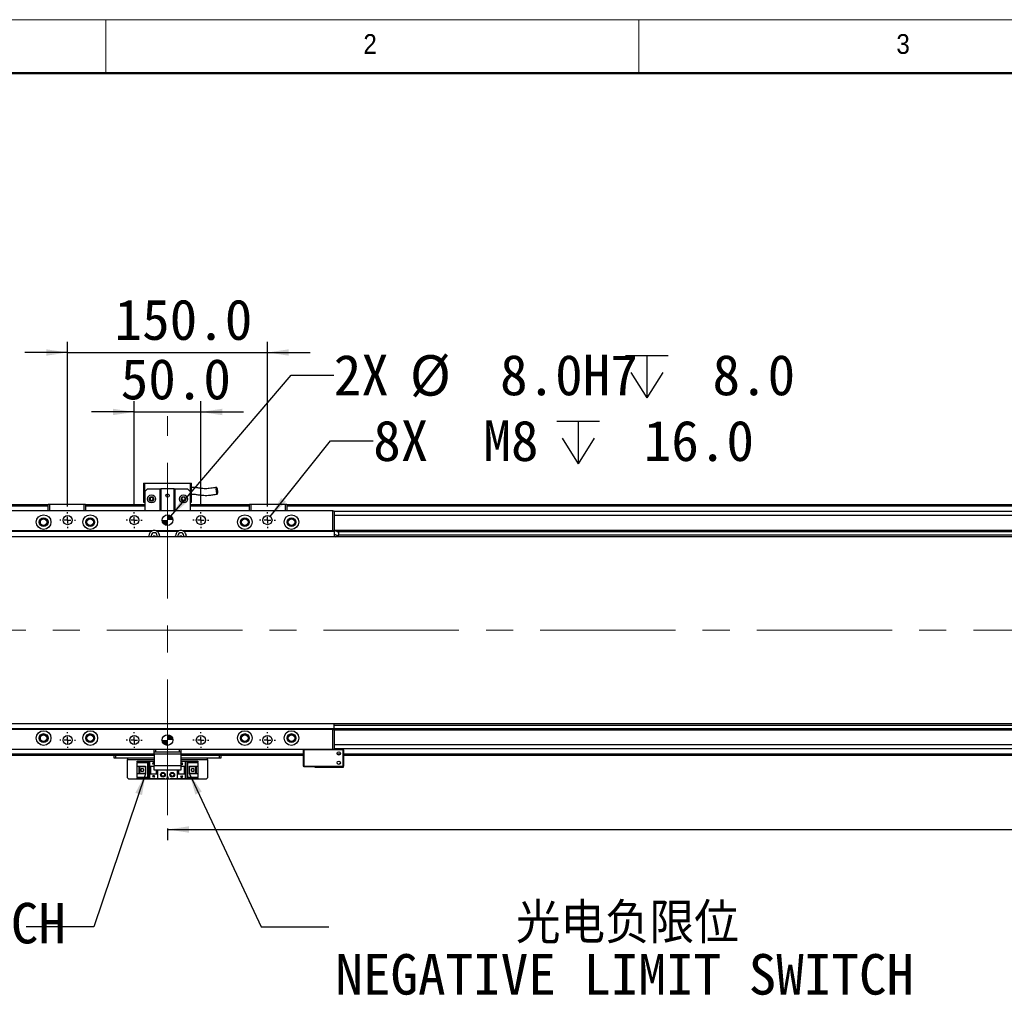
# Model space of a CAD drawing. Header units: millimetres. Extents: x 40 to 3331, y 40 to 2336.
# Tile 4 of 12: x 415 to 1154, y 1604 to 2336. Entities that reach past the tile are written whole.
import ezdxf

# ---------------------------------------------------------------- set-up
doc = ezdxf.new("R2010")
doc.units = ezdxf.units.MM
doc.header["$LTSCALE"] = 8
doc.linetypes.add('CENTERX2', pattern=[20.32, 12.7, -2.54, 2.54, -2.54])
doc.layers.add('DIMNS', color=7, linetype='Continuous')
doc.styles.add('SLDTEXTSTYLE0', font='Gothic.ttf', dxfattribs={"width": 0.913})
doc.styles.add('SLDTEXTSTYLE10', font='txt')
doc.styles.add('SLDTEXTSTYLE7', font='txt')
doc.styles.add('SLDTEXTSTYLE9', font='txt', dxfattribs={"bigfont": 'bigfont'})
doc.dimstyles.new('SLDDIMSTYLE0', dxfattribs={"dimtxt": 30.4, "dimasz": 16, "dimexe": 0, "dimexo": 0.0625, "dimgap": 7.6, "dimtad": 2, "dimdec": 1, "dimrnd": 1e-09, "dimzin": 4, "dimdsep": 46, "dimtxsty": 'SLDTEXTSTYLE7', "dimsah": 1, "dimcen": 0.09, "dimadec": 0, "dimazin": 1, "dimtfac": 1, "dimtdec": 1, "dimtmove": 0, "dimatfit": 0, "dimfxl": 0, "dimfrac": 2, "dimtolj": 1, "dimtzin": 12, "dimarcsym": 0})
doc.dimstyles.new('SLDDIMSTYLE1', dxfattribs={"dimtxt": 30.4, "dimasz": 16, "dimexe": 0, "dimexo": 0.0625, "dimgap": 7.6, "dimtad": 2, "dimdec": 1, "dimrnd": 1e-09, "dimzin": 4, "dimdsep": 46, "dimtxsty": 'SLDTEXTSTYLE7', "dimsah": 1, "dimcen": 0.09, "dimadec": 0, "dimazin": 1, "dimtfac": 1, "dimtdec": 1, "dimtofl": 0, "dimtmove": 0, "dimatfit": 3, "dimfxl": 0, "dimfrac": 2, "dimtolj": 1, "dimtzin": 12, "dimarcsym": 0})
doc.dimstyles.new('SLDDIMSTYLE3', dxfattribs={"dimtxt": 0.18, "dimasz": 16, "dimexe": 0, "dimexo": 0.0625, "dimgap": 0, "dimtad": 0, "dimtih": 1, "dimtoh": 1, "dimdec": 0, "dimrnd": 1e-09, "dimzin": 0, "dimdsep": 46, "dimtxsty": 'Standard', "dimsah": 1, "dimcen": 0.09, "dimadec": 0, "dimazin": 0, "dimtfac": 16, "dimtdec": 0, "dimtofl": 0, "dimtmove": 0, "dimatfit": 3, "dimfxl": 0, "dimfrac": 2, "dimtolj": 1, "dimtzin": 0, "dimarcsym": 0})
doc.dimstyles.new('SLDDIMSTYLE5', dxfattribs={"dimtxt": 30.4, "dimasz": 16, "dimexe": 0, "dimexo": 0.0625, "dimgap": 7.6, "dimtad": 0, "dimtih": 1, "dimtoh": 1, "dimdec": 1, "dimrnd": 1e-09, "dimzin": 4, "dimdsep": 46, "dimtxsty": 'SLDTEXTSTYLE7', "dimsah": 1, "dimcen": 0, "dimadec": 0, "dimazin": 1, "dimtfac": 1, "dimtdec": 1, "dimtofl": 0, "dimtmove": 0, "dimatfit": 3, "dimfxl": 0, "dimfrac": 2, "dimtolj": 1, "dimtzin": 12, "dimarcsym": 0})
doc.dimstyles.new('SLDDIMSTYLE6', dxfattribs={"dimtxt": 30.4, "dimasz": 16, "dimexe": 0, "dimexo": 0.0625, "dimgap": 7.6, "dimtad": 0, "dimtih": 1, "dimtoh": 1, "dimdec": 6, "dimrnd": 1e-09, "dimzin": 12, "dimdsep": 46, "dimtxsty": 'SLDTEXTSTYLE7', "dimsah": 1, "dimcen": 0, "dimadec": 0, "dimazin": 3, "dimtfac": 1, "dimtdec": 1, "dimtofl": 0, "dimtmove": 0, "dimatfit": 3, "dimfxl": 0, "dimfrac": 2, "dimtolj": 1, "dimtzin": 12, "dimarcsym": 0})

# ---------------------------------------------------------------- blocks, each defined once
blk = doc.blocks.new('_D_17')
at = {"layer": 'DIMNS'}
for p, q in [((501.35, 1970.69), (501.35, 2049.68)), ((551.35, 1970.69), (551.35, 2049.68)), ((501.35, 2041.68), (469.35, 2041.68)), ((501.35, 2041.68), (551.35, 2041.68)), ((551.35, 2041.68), (583.35, 2041.68))]:
    blk.add_line(p, q, dxfattribs=at)
for points in [[(501.35, 2041.68), (485.35, 2044.08), (485.35, 2039.28)], [(551.35, 2041.68), (567.35, 2039.28), (567.35, 2044.08)]]:
    blk.add_solid(points, dxfattribs=at)
at = {"layer": 'DIMNS', "insert": (491.2, 2081.57), "char_height": 30.4, "attachment_point": 1, "style": 'SLDTEXTSTYLE7'}
blk.add_mtext('50.0', dxfattribs=at)
blk = doc.blocks.new('_D_18')
at = {"layer": 'DIMNS'}
for p, q in [((451.35, 1970.69), (451.35, 2094.31)), ((601.35, 1970.69), (601.35, 2094.31)), ((451.35, 2086.31), (419.35, 2086.31)), ((451.35, 2086.31), (601.35, 2086.31)), ((601.35, 2086.31), (633.35, 2086.31))]:
    blk.add_line(p, q, dxfattribs=at)
for points in [[(451.35, 2086.31), (435.35, 2088.71), (435.35, 2083.91)], [(601.35, 2086.31), (617.35, 2083.91), (617.35, 2088.71)]]:
    blk.add_solid(points, dxfattribs=at)
at = {"layer": 'DIMNS', "insert": (486.6, 2126.19), "char_height": 30.4, "attachment_point": 1, "style": 'SLDTEXTSTYLE7'}
blk.add_mtext('150.0', dxfattribs=at)
blk = doc.blocks.new('SW_SYMBOL_HOLE_DEPTH')
at = {"layer": 'DIMNS', "color": 0}
for p, q in [((0, 7000), (6400, 7000)), ((3200, 7000), (3200, 600)), ((800, 4440), (3200, 600)), ((5600, 4440), (3200, 600))]:
    blk.add_line(p, q, dxfattribs=at)
blk = doc.blocks.new('_D_19')
at = {"layer": 'DIMNS'}
for p, q in [((528.94, 1963.57), (619.07, 2069.32)), ((619.07, 2069.32), (651.07, 2069.32))]:
    blk.add_line(p, q, dxfattribs=at)
blk.add_solid([(528.94, 1963.57), (541.15, 1974.19), (537.5, 1977.3)], dxfattribs=at)
at = {"layer": 'DIMNS', "xscale": 0.004985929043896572, "yscale": 0.004985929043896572, "zscale": 0.004985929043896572}
blk.add_blockref('SW_SYMBOL_HOLE_DEPTH', (870.14, 2049.19), dxfattribs=at)
at = {"layer": 'DIMNS', "char_height": 30.4, "attachment_point": 1, "style": 'SLDTEXTSTYLE7'}
for s, insert in [('2X ', (651.07, 2084.63)), ('%%c', (708.24, 2084.34)), (' 8.0H7', (755.21, 2084.63)), (' 8.0', (914.64, 2084.63))]:
    blk.add_mtext(s, dxfattribs=dict(at, insert=insert))
blk = doc.blocks.new('_D_20')
at = {"layer": 'DIMNS'}
for p, q in [((603.47, 1963.19), (648.7, 2019.97)), ((648.7, 2019.97), (680.7, 2019.97))]:
    blk.add_line(p, q, dxfattribs=at)
blk.add_solid([(603.47, 1963.19), (615.31, 1974.21), (611.56, 1977.2)], dxfattribs=at)
at = {"layer": 'DIMNS', "xscale": 0.004985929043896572, "yscale": 0.004985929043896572, "zscale": 0.004985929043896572}
blk.add_blockref('SW_SYMBOL_HOLE_DEPTH', (818.56, 1999.85), dxfattribs=at)
at = {"layer": 'DIMNS', "char_height": 30.4, "attachment_point": 1, "style": 'SLDTEXTSTYLE7'}
for s, insert in [('8X  M8 ', (680.7, 2035.29)), (' 16.0', (863.06, 2035.29))]:
    blk.add_mtext(s, dxfattribs=dict(at, insert=insert))
blk = doc.blocks.new('_D_22')
at = {"layer": 'DIMNS'}
for p, q in [((526.35, 1729.12), (526.35, 1720.41)), ((526.35, 1728.41), (2326.35, 1728.41)), ((2326.35, 1727.57), (2326.35, 1720.41))]:
    blk.add_line(p, q, dxfattribs=at)
for points in [[(526.35, 1728.41), (542.35, 1726.01), (542.35, 1730.81)], [(2326.35, 1728.41), (2310.35, 1730.81), (2310.35, 1726.01)]]:
    blk.add_solid(points, dxfattribs=at)
at = {"layer": 'DIMNS', "insert": (1347.92, 1768.29), "char_height": 30.4, "attachment_point": 1, "style": 'SLDTEXTSTYLE7'}
blk.add_mtext('1800.0', dxfattribs=at)
blk = doc.blocks.new('SW_NOTE_8')
at = {"layer": 'DIMNS', "color": 0, "char_height": 30.4, "attachment_point": 1}
for s, insert, style in [('  光电原点', (-197.67, 56.29), 'SLDTEXTSTYLE9'), ('HOME SWITCH', (-197.67, 17.89), 'SLDTEXTSTYLE10')]:
    blk.add_mtext(s, dxfattribs=dict(at, insert=insert, style=style))
blk = doc.blocks.new('SW_NOTE_9')
at = {"layer": 'DIMNS', "color": 0, "char_height": 30.4, "attachment_point": 1}
for s, insert, style in [('     光电负限位', (4.86, 17.95), 'SLDTEXTSTYLE9'), ('NEGATIVE LIMIT SWITCH', (4.86, -20.45), 'SLDTEXTSTYLE10')]:
    blk.add_mtext(s, dxfattribs=dict(at, insert=insert, style=style))
blk = doc.blocks.new('SW_CENTERMARKSYMBOL_0')
at = {"layer": 'DIMNS', "color": 0}
for p, q in [((-5.08, 0), (-5.94, 0)), ((0, 0), (-2.54, 0)), ((0, 5.08), (0, 5.94)), ((0, 0), (0, 2.54)), ((0, 0), (0, -2.54)), ((0, 0), (2.54, 0)), ((5.08, 0), (5.94, 0)), ((0, -5.08), (0, -5.94))]:
    blk.add_line(p, q, dxfattribs=at)
blk = doc.blocks.new('SW_CENTERMARKSYMBOL_1')
at = {"layer": 'DIMNS', "color": 0}
for p, q in [((-5.08, 0), (-5.94, 0)), ((0, 0), (-2.54, 0)), ((0, 5.08), (0, 5.94)), ((0, 0), (0, 2.54)), ((0, 0), (0, -2.54)), ((0, 0), (2.54, 0)), ((5.08, 0), (5.94, 0)), ((0, -5.08), (0, -5.94))]:
    blk.add_line(p, q, dxfattribs=at)
blk = doc.blocks.new('SW_CENTERMARKSYMBOL_2')
at = {"layer": 'DIMNS', "color": 0}
for p, q in [((-5.08, 0), (-5.94, 0)), ((0, 0), (-2.54, 0)), ((0, 5.08), (0, 5.94)), ((0, 0), (0, 2.54)), ((0, 0), (0, -2.54)), ((0, 0), (2.54, 0)), ((5.08, 0), (5.94, 0)), ((0, -5.08), (0, -5.94))]:
    blk.add_line(p, q, dxfattribs=at)
blk = doc.blocks.new('SW_CENTERMARKSYMBOL_3')
at = {"layer": 'DIMNS', "color": 0}
for p, q in [((-5.08, 0), (-5.94, 0)), ((0, 0), (-2.54, 0)), ((0, 5.08), (0, 5.94)), ((0, 0), (0, 2.54)), ((0, 0), (0, -2.54)), ((0, 0), (2.54, 0)), ((5.08, 0), (5.94, 0)), ((0, -5.08), (0, -5.94))]:
    blk.add_line(p, q, dxfattribs=at)
blk = doc.blocks.new('SW_CENTERMARKSYMBOL_4')
at = {"layer": 'DIMNS', "color": 0}
for p, q in [((-5.08, 0), (-5.94, 0)), ((0, 0), (-2.54, 0)), ((0, 5.08), (0, 5.94)), ((0, 0), (0, 2.54)), ((0, 0), (0, -2.54)), ((0, 0), (2.54, 0)), ((5.08, 0), (5.94, 0)), ((0, -5.08), (0, -5.94))]:
    blk.add_line(p, q, dxfattribs=at)
blk = doc.blocks.new('SW_CENTERMARKSYMBOL_5')
at = {"layer": 'DIMNS', "color": 0}
for p, q in [((-5.08, 0), (-5.94, 0)), ((0, 0), (-2.54, 0)), ((0, 5.08), (0, 5.94)), ((0, 0), (0, 2.54)), ((0, 0), (0, -2.54)), ((0, 0), (2.54, 0)), ((5.08, 0), (5.94, 0)), ((0, -5.08), (0, -5.94))]:
    blk.add_line(p, q, dxfattribs=at)
blk = doc.blocks.new('SW_CENTERMARKSYMBOL_6')
at = {"layer": 'DIMNS', "color": 0}
for p, q in [((-5.08, 0), (-5.94, 0)), ((0, 0), (-2.54, 0)), ((0, 5.08), (0, 5.94)), ((0, 0), (0, 2.54)), ((0, 0), (0, -2.54)), ((0, 0), (2.54, 0)), ((5.08, 0), (5.94, 0)), ((0, -5.08), (0, -5.94))]:
    blk.add_line(p, q, dxfattribs=at)
blk = doc.blocks.new('SW_CENTERMARKSYMBOL_7')
at = {"layer": 'DIMNS', "color": 0}
for p, q in [((-5.08, 0), (-5.94, 0)), ((0, 0), (-2.54, 0)), ((0, 5.08), (0, 5.94)), ((0, 0), (0, 2.54)), ((0, 0), (0, -2.54)), ((0, 0), (2.54, 0)), ((5.08, 0), (5.94, 0)), ((0, -5.08), (0, -5.94))]:
    blk.add_line(p, q, dxfattribs=at)
blk = doc.blocks.new('SW_DOWELSYMBOL_2')
at = {"linetype": 'Continuous', "lineweight": 18}
h = blk.add_hatch(color=0, dxfattribs=at)
edge = h.paths.add_edge_path(flags=0)
edge.add_arc((0, 0), 4, 180, 270)
edge.add_line((0, -4), (0, 0))
edge.add_line((0, 0), (-4, 0))
h = blk.add_hatch(color=0, dxfattribs=at)
edge = h.paths.add_edge_path(flags=0)
edge.add_arc((0, 0), 4, 0, 90)
edge.add_line((0, 4), (0, 0))
edge.add_line((0, 0), (4, 0))
at = {"layer": 'DIMNS', "color": 0}
blk.add_circle((0, 0), 4, dxfattribs=at)
blk = doc.blocks.new('SW_DOWELSYMBOL_3')
at = {"linetype": 'Continuous', "lineweight": 18}
h = blk.add_hatch(color=0, dxfattribs=at)
edge = h.paths.add_edge_path(flags=0)
edge.add_arc((0, 0), 4, 180, 270)
edge.add_line((0, -4), (0, 0))
edge.add_line((0, 0), (-4, 0))
h = blk.add_hatch(color=0, dxfattribs=at)
edge = h.paths.add_edge_path(flags=0)
edge.add_arc((0, 0), 4, 0, 90)
edge.add_line((0, 4), (0, 0))
edge.add_line((0, 0), (4, 0))
at = {"layer": 'DIMNS', "color": 0}
blk.add_circle((0, 0), 4, dxfattribs=at)

msp = doc.modelspace()

# ---------------------------------------------------------------- linework, layer by layer
at = {"color": 7, "linetype": 'Continuous', "lineweight": 18}
for p, q in [((3320, 2336), (40, 2336)), ((480, 2296), (480, 2336)), ((880, 2336), (880, 2296)), ((80, 2296), (3280, 2296))]:
    msp.add_line(p, q, dxfattribs=at)
at = {"color": 7, "linetype": 'Continuous', "lineweight": 50}
msp.add_line((3280, 2296), (80, 2296), dxfattribs=at)
at = {"color": 7, "linetype": 'Continuous', "lineweight": 25}
for p, q in [((508.3486707, 1988.3266009), (509.3486876, 1988.3266009)), ((508.3486707, 1988.3266009), (508.3486707, 1973.926603)), ((509.3486876, 1981.9266043), (509.3486876, 1988.3266009)), ((509.3486876, 1988.3266009), (543.3486969, 1988.3266009)), ((543.3486969, 1988.3266009), (544.348684, 1988.3266009)), ((543.3486969, 1988.3266009), (543.3486969, 1981.9266043)), ((544.348684, 1973.926603), (544.348684, 1988.3266009)), ((511.3486917, 1983.9266009), (509.3486876, 1981.9266043)), ((509.3486876, 1981.9266043), (509.3486876, 1967.5266064)), ((511.3486917, 1983.9266009), (520.8486886, 1983.9266009)), ((520.8486886, 1967.5266064), (520.8486886, 1983.9266009)), ((520.8486886, 1983.9266009), (521.3486821, 1983.9266009)), ((521.3486821, 1983.9266009), (521.3486821, 1967.5266064)), ((531.3486726, 1983.9266009), (521.3486821, 1983.9266009)), ((531.3486726, 1967.5266064), (531.3486726, 1983.9266009)), ((531.3486726, 1983.9266009), (531.848696, 1983.9266009)), ((531.848696, 1983.9266009), (531.848696, 1967.5266064)), ((531.848696, 1983.9266009), (541.3486929, 1983.9266009)), ((543.3486969, 1981.9266043), (541.3486929, 1983.9266009)), ((543.3486969, 1981.9266043), (543.3486969, 1967.5266064)), ((508.3486707, 1973.926603), (509.3486876, 1973.926603)), ((543.3486969, 1973.926603), (544.348684, 1973.926603)), ((436.8486971, 1972.0266006), (358.3486647, 1972.0266006)), ((358.3486647, 1971.5266071), (436.8486971, 1971.5266071)), ((650.3486902, 1967.5266064), (402.3486943, 1967.5266064)), ((436.8486971, 1972.226604), (437.1486873, 1972.5266017)), ((437.8486843, 1972.226604), (436.8486971, 1972.226604)), ((436.8486971, 1967.5266064), (436.8486971, 1972.226604)), ((437.1486873, 1972.5266017), (437.97296, 1972.5266017)), ((437.8486843, 1972.226604), (437.97296, 1972.5266017)), ((463.8486774, 1972.226604), (437.8486843, 1972.226604)), ((437.8486843, 1972.226604), (437.8486843, 1967.5266064)), ((437.97296, 1972.5266017), (463.7244315, 1972.5266017)), ((463.8486774, 1972.226604), (463.7244315, 1972.5266017)), ((463.7244315, 1972.5266017), (464.5486743, 1972.5266017)), ((464.8486943, 1972.226604), (463.8486774, 1972.226604)), ((463.8486774, 1967.5266064), (463.8486774, 1972.226604)), ((464.5486743, 1972.5266017), (464.8486943, 1972.226604)), ((464.8486943, 1972.226604), (464.8486943, 1967.5266064)), ((509.3486876, 1972.0266006), (464.8486943, 1972.0266006)), ((464.8486943, 1971.5266071), (509.3486876, 1971.5266071)), ((486.3486857, 1971.8266047), (509.3486876, 1971.8266047)), ((486.3486857, 1971.8266047), (486.3486857, 1971.6266013)), ((486.3486857, 1971.6266013), (509.3486876, 1971.6266013)), ((486.3486857, 1971.5266071), (486.3486857, 1971.6266013)), ((587.8486902, 1972.0266006), (543.3486969, 1972.0266006)), ((543.3486969, 1971.8266047), (587.8486902, 1971.8266047)), ((543.3486969, 1971.6266013), (587.8486902, 1971.6266013)), ((543.3486969, 1971.5266071), (587.8486902, 1971.5266071)), ((587.8486902, 1972.226604), (588.1486804, 1972.5266017)), ((588.8486774, 1972.226604), (587.8486902, 1972.226604)), ((587.8486902, 1967.5266064), (587.8486902, 1972.226604)), ((588.1486804, 1972.5266017), (588.972953, 1972.5266017)), ((588.8486774, 1972.226604), (588.972953, 1972.5266017)), ((588.8486774, 1972.226604), (588.8486774, 1967.5266064)), ((614.8486704, 1972.226604), (588.8486774, 1972.226604)), ((588.972953, 1972.5266017), (614.7244246, 1972.5266017)), ((614.8486704, 1972.226604), (614.7244246, 1972.5266017)), ((614.7244246, 1972.5266017), (615.5486972, 1972.5266017)), ((614.8486704, 1967.5266064), (614.8486704, 1972.226604)), ((615.8486874, 1972.226604), (614.8486704, 1972.226604)), ((615.5486972, 1972.5266017), (615.8486874, 1972.226604)), ((615.8486874, 1972.226604), (615.8486874, 1967.5266064)), ((2236.8487091, 1972.0266006), (615.8486874, 1972.0266006)), ((615.8486874, 1971.8266047), (2236.8487091, 1971.8266047)), ((615.8486874, 1971.6266013), (2236.8487091, 1971.6266013)), ((615.8486874, 1971.5266071), (2236.8487091, 1971.5266071)), ((650.3486902, 1952.5266058), (650.3486902, 1967.5266064)), ((650.3486902, 1967.5266064), (651.3486774, 1967.5266064)), ((651.3486774, 1967.5266064), (651.3486774, 1952.5266058)), ((2201.3486595, 1967.0266054), (651.3486774, 1967.0266054)), ((513.9486761, 1952.0266048), (401.3487072, 1952.0266048)), ((514.8288281, 1952.5266058), (402.3486943, 1952.5266058)), ((534.828809, 1952.5266058), (517.8685457, 1952.5266058)), ((533.9486868, 1952.0266048), (518.7486977, 1952.0266048)), ((650.3486902, 1952.5266058), (537.8685565, 1952.5266058)), ((651.3486774, 1952.0266048), (538.7486786, 1952.0266048)), ((651.3486774, 1952.5266058), (650.3486902, 1952.5266058)), ((651.3486774, 1953.0266068), (2201.3486595, 1953.0266068)), ((651.3486774, 1952.5266058), (651.3486774, 1952.0266048)), ((651.3486774, 1952.0266048), (651.3486774, 1948.0266042)), ((2201.3486595, 1952.596604), (652.8335483, 1952.596604)), ((653.5992593, 1952.0225145), (2201.3486595, 1952.0225145)), ((654.7509403, 1948.500625), (654.9487085, 1951.328776)), ((2469.8486299, 1948.0266042), (382.8486771, 1948.0266042)), ((512.3486788, 1948.0266042), (512.3486788, 1948.8266028)), ((514.0986712, 1948.0266042), (514.0986712, 1948.8266028)), ((518.5986728, 1948.8266028), (518.5986728, 1948.0266042)), ((520.348695, 1948.8266028), (520.348695, 1948.0266042)), ((532.3486895, 1948.0266042), (532.3486895, 1948.8266028)), ((534.0986819, 1948.0266042), (534.0986819, 1948.8266028)), ((538.5986836, 1948.8266028), (538.5986836, 1948.0266042)), ((540.3486759, 1948.8266028), (540.3486759, 1948.0266042)), ((2201.3486595, 1949.2446921), (654.8029751, 1949.2446921)), ((382.8486771, 1808.0266036), (2469.8486299, 1808.0266036)), ((651.3486774, 1804.0266029), (401.3487072, 1804.0266029)), ((650.3486902, 1803.5266019), (402.3486943, 1803.5266019)), ((650.3486902, 1788.5266013), (650.3486902, 1803.5266019)), ((650.3486902, 1803.5266019), (651.3486774, 1803.5266019)), ((651.3486774, 1804.0266029), (651.3486774, 1808.0266036)), ((651.3486774, 1806.8085156), (2197.8944511, 1806.8085156)), ((2199.0981073, 1804.0306933), (651.3486774, 1804.0306933)), ((651.3486774, 1804.0266029), (651.3486774, 1803.5266019)), ((651.3486774, 1803.5266019), (651.3486774, 1788.5266013)), ((2199.8637886, 1803.4566037), (651.3486774, 1803.4566037)), ((2201.3486595, 1803.0266009), (651.3486774, 1803.0266009)), ((650.3486902, 1788.5266013), (402.3486943, 1788.5266013)), ((516.3486869, 1786.5266047), (516.3486869, 1788.5266013)), ((517.348674, 1788.5266013), (517.348674, 1786.5266047)), ((535.3486807, 1786.5266047), (535.3486807, 1788.5266013)), ((536.3486976, 1788.5266013), (536.3486976, 1786.5266047)), ((628.6486954, 1788.5266013), (628.3486755, 1788.2266037)), ((628.6486954, 1788.2266037), (628.3486755, 1788.2266037)), ((628.3486755, 1775.8266024), (628.3486755, 1788.2266037)), ((628.6486954, 1788.2266037), (628.7729413, 1788.5266013)), ((628.6486954, 1788.2266037), (628.6486954, 1775.8266024)), ((658.0486865, 1788.2266037), (628.6486954, 1788.2266037)), ((651.3486774, 1788.5266013), (650.3486902, 1788.5266013)), ((2201.3486595, 1789.0266023), (651.3486774, 1789.0266023)), ((651.3486774, 1788.8266064), (658.3486766, 1788.8266064)), ((651.3486774, 1788.5266013), (657.9244108, 1788.5266013)), ((658.0486865, 1788.2266037), (657.9244108, 1788.5266013)), ((657.9244108, 1788.5266013), (658.0486865, 1788.5266013)), ((658.3486766, 1788.2266037), (658.0486865, 1788.5266013)), ((658.3486766, 1788.2266037), (658.0486865, 1788.2266037)), ((658.0486865, 1775.8266024), (658.0486865, 1788.2266037)), ((658.3486766, 1788.2266037), (658.3486766, 1788.8266064)), ((658.3486766, 1788.2266037), (658.3486766, 1775.8266024)), ((516.3486869, 1784.0266071), (358.3486647, 1784.0266071)), ((486.3486857, 1782.026603), (486.3486857, 1784.0266071)), ((487.3486728, 1782.026603), (486.3486857, 1782.026603)), ((487.3486728, 1784.0266071), (487.3486728, 1782.026603)), ((516.3486869, 1782.026603), (487.3486728, 1782.026603)), ((496.3486762, 1782.026603), (496.3486762, 1781.026601)), ((496.3486762, 1767.2266058), (496.3486762, 1781.026601)), ((517.348674, 1786.5266047), (516.3486869, 1786.5266047)), ((516.3486869, 1785.0266017), (516.3486869, 1786.5266047)), ((536.3486976, 1785.0266017), (516.3486869, 1785.0266017)), ((516.3486869, 1785.0266017), (516.3486869, 1776.5266068)), ((535.3486807, 1786.5266047), (517.348674, 1786.5266047)), ((536.3486976, 1786.5266047), (535.3486807, 1786.5266047)), ((536.3486976, 1786.5266047), (536.3486976, 1785.0266017)), ((536.3486976, 1785.0266017), (536.3486976, 1776.5266068)), ((628.3486755, 1784.0266071), (536.3486976, 1784.0266071)), ((565.3486819, 1782.026603), (536.3486976, 1782.026603)), ((556.3486786, 1781.026601), (556.3486786, 1782.026603)), ((556.3486786, 1781.026601), (556.3486786, 1767.2266058)), ((565.3486819, 1782.026603), (565.3486819, 1784.0266071)), ((566.348669, 1782.026603), (565.3486819, 1782.026603)), ((566.348669, 1784.0266071), (566.348669, 1782.026603)), ((2199.3486852, 1784.0266071), (658.3486766, 1784.0266071)), ((503.6486954, 1778.9266027), (503.6486954, 1779.7266014)), ((503.6486954, 1779.7266014), (512.8486724, 1779.7266014)), ((511.948672, 1778.9266027), (503.6486954, 1778.9266027)), ((503.6486954, 1778.9266027), (503.6486954, 1778.4266017)), ((511.4486785, 1778.4266017), (503.6486954, 1778.4266017)), ((503.6486954, 1775.8266024), (503.6486954, 1778.4266017)), ((503.6486954, 1775.8266024), (509.8486812, 1775.8266024)), ((503.6486954, 1770.2266045), (503.6486954, 1775.8266024)), ((504.9486727, 1770.2266045), (504.9486727, 1775.8266024)), ((505.4486961, 1775.4766039), (505.4486961, 1775.8266024)), ((509.8486812, 1775.4766039), (505.4486961, 1775.4766039)), ((505.4486961, 1770.5766029), (505.4486961, 1775.4766039)), ((506.4086885, 1773.8266058), (506.4086885, 1772.2266011)), ((508.2486839, 1773.8266058), (506.4086885, 1773.8266058)), ((508.2486839, 1773.8266058), (508.2486839, 1772.2266011)), ((509.8486812, 1775.8266024), (509.8486812, 1770.2266045)), ((511.4486785, 1778.4266017), (511.948672, 1778.9266027)), ((511.4486785, 1767.6266051), (511.4486785, 1778.4266017)), ((511.948672, 1767.1266041), (511.948672, 1778.9266027)), ((512.8486724, 1779.7266014), (512.8486724, 1776.0266058)), ((512.8486724, 1779.7266014), (516.3486869, 1779.7266014)), ((512.8486724, 1776.0266058), (516.3486869, 1776.0266058)), ((512.8486724, 1776.0266058), (512.8486724, 1770.0266011)), ((513.3486957, 1776.0266058), (513.3486957, 1770.0266011)), ((513.6486859, 1776.0266058), (513.6486859, 1770.0266011)), ((515.2486832, 1778.2266058), (515.4486866, 1778.2266058)), ((515.8486933, 1777.0266004), (515.2486832, 1778.2266058)), ((515.4486866, 1778.6266051), (516.2486703, 1778.6266051)), ((515.4486866, 1778.2266058), (515.4486866, 1778.6266051)), ((516.3486869, 1778.0266024), (515.8486933, 1777.0266004)), ((516.2486703, 1778.6266051), (516.2486703, 1778.2266058)), ((516.2486703, 1778.2266058), (516.3486869, 1778.2266058)), ((516.3486869, 1776.5266068), (536.3486976, 1776.5266068)), ((516.3486869, 1773.0266071), (516.3486869, 1776.5266068)), ((536.3486976, 1779.7266014), (539.8486824, 1779.7266014)), ((536.3486976, 1777.6266031), (536.8486912, 1778.6266051)), ((536.4486844, 1777.4266071), (536.3486976, 1777.4266071)), ((536.3486976, 1776.5266068), (536.3486976, 1773.0266071)), ((536.3486976, 1776.0266058), (539.8486824, 1776.0266058)), ((536.4486844, 1777.0266004), (536.4486844, 1777.4266071)), ((537.248698, 1777.0266004), (536.4486844, 1777.0266004)), ((536.8486912, 1778.6266051), (537.4486715, 1777.4266071)), ((537.248698, 1777.4266071), (537.248698, 1777.0266004)), ((537.4486715, 1777.4266071), (537.248698, 1777.4266071)), ((539.0486688, 1770.0266011), (539.0486688, 1776.0266058)), ((539.3486888, 1770.0266011), (539.3486888, 1776.0266058)), ((539.8486824, 1776.0266058), (539.8486824, 1779.7266014)), ((539.8486824, 1779.7266014), (549.0486891, 1779.7266014)), ((539.8486824, 1770.0266011), (539.8486824, 1776.0266058)), ((549.0486891, 1778.9266027), (540.7486827, 1778.9266027)), ((540.7486827, 1778.9266027), (541.2486763, 1778.4266017)), ((540.7486827, 1778.9266027), (540.7486827, 1767.1266041)), ((549.0486891, 1778.4266017), (541.2486763, 1778.4266017)), ((541.2486763, 1778.4266017), (541.2486763, 1767.6266051)), ((542.8486735, 1775.8266024), (549.0486891, 1775.8266024)), ((542.8486735, 1770.2266045), (542.8486735, 1775.8266024)), ((547.2486884, 1775.4766039), (542.8486735, 1775.4766039)), ((544.4486708, 1772.2266011), (544.4486708, 1773.8266058)), ((546.288696, 1773.8266058), (544.4486708, 1773.8266058)), ((546.288696, 1772.2266011), (546.288696, 1773.8266058)), ((547.2486884, 1775.8266024), (547.2486884, 1775.4766039)), ((547.2486884, 1775.4766039), (547.2486884, 1770.5766029)), ((547.748682, 1775.8266024), (547.748682, 1770.2266045)), ((549.0486891, 1779.7266014), (549.0486891, 1778.9266027)), ((549.0486891, 1778.4266017), (549.0486891, 1778.9266027)), ((549.0486891, 1778.4266017), (549.0486891, 1775.8266024)), ((549.0486891, 1775.8266024), (549.0486891, 1770.2266045)), ((628.3486755, 1775.8266024), (628.6486954, 1775.8266024)), ((628.6486954, 1775.5266048), (628.3486755, 1775.8266024)), ((628.6486954, 1775.8266024), (658.0486865, 1775.8266024)), ((628.6486954, 1775.8266024), (628.7729413, 1775.5266048)), ((628.7729413, 1775.5266048), (628.6486954, 1775.5266048)), ((657.9244108, 1775.5266048), (628.7729413, 1775.5266048)), ((636.8486852, 1775.2266071), (636.8486852, 1775.5266048)), ((636.8486852, 1775.2266071), (658.3486766, 1775.2266071)), ((658.0486865, 1775.8266024), (657.9244108, 1775.5266048)), ((658.0486865, 1775.5266048), (657.9244108, 1775.5266048)), ((658.0486865, 1775.8266024), (658.3486766, 1775.8266024)), ((658.3486766, 1775.8266024), (658.0486865, 1775.5266048)), ((658.3486766, 1775.2266071), (658.3486766, 1775.8266024)), ((496.3486762, 1767.2266058), (497.3486931, 1766.2266038)), ((555.3486914, 1766.2266038), (497.3486931, 1766.2266038)), ((509.8486812, 1770.2266045), (503.6486954, 1770.2266045)), ((503.6486954, 1767.6266051), (503.6486954, 1770.2266045)), ((503.6486954, 1767.6266051), (511.4486785, 1767.6266051)), ((503.6486954, 1767.6266051), (503.6486954, 1767.1266041)), ((503.6486954, 1767.1266041), (511.948672, 1767.1266041)), ((503.6486954, 1766.3266055), (503.6486954, 1767.1266041)), ((512.8486724, 1766.3266055), (503.6486954, 1766.3266055)), ((505.4486961, 1770.2266045), (505.4486961, 1770.5766029)), ((505.4486961, 1770.5766029), (509.8486812, 1770.5766029)), ((506.4086885, 1772.2266011), (508.2486839, 1772.2266011)), ((511.948672, 1767.1266041), (511.4486785, 1767.6266051)), ((512.8486724, 1770.0266011), (512.8486724, 1766.3266055)), ((518.8486845, 1770.0266011), (512.8486724, 1770.0266011)), ((518.8486845, 1766.3266055), (512.8486724, 1766.3266055)), ((515.2486832, 1768.6266072), (515.4486866, 1768.6266072)), ((515.8486933, 1767.4266018), (515.2486832, 1768.6266072)), ((515.4486866, 1769.0266065), (516.2486703, 1769.0266065)), ((515.4486866, 1768.6266072), (515.4486866, 1769.0266065)), ((516.4486737, 1768.6266072), (515.8486933, 1767.4266018)), ((516.2486703, 1769.0266065), (516.2486703, 1768.6266072)), ((516.2486703, 1768.6266072), (516.4486737, 1768.6266072)), ((536.3486976, 1773.0266071), (516.3486869, 1773.0266071)), ((518.048671, 1770.0266011), (518.048671, 1773.0266071)), ((518.3486909, 1770.0266011), (518.3486909, 1773.0266071)), ((518.8486845, 1773.0266071), (518.8486845, 1770.0266011)), ((518.8486845, 1770.0266011), (518.8486845, 1766.3266055)), ((524.3486733, 1766.3266055), (518.8486845, 1766.3266055)), ((526.3486774, 1768.3266021), (526.3486774, 1773.0266071)), ((533.8486702, 1766.3266055), (528.3486814, 1766.3266055)), ((533.8486702, 1770.0266011), (533.8486702, 1773.0266071)), ((533.8486702, 1766.3266055), (533.8486702, 1770.0266011)), ((539.8486824, 1770.0266011), (533.8486702, 1770.0266011)), ((539.8486824, 1766.3266055), (533.8486702, 1766.3266055)), ((534.3486936, 1773.0266071), (534.3486936, 1770.0266011)), ((534.6486837, 1773.0266071), (534.6486837, 1770.0266011)), ((536.248681, 1767.8266011), (536.8486912, 1769.0266065)), ((536.4486844, 1767.8266011), (536.248681, 1767.8266011)), ((536.4486844, 1767.4266018), (536.4486844, 1767.8266011)), ((537.248698, 1767.4266018), (536.4486844, 1767.4266018)), ((536.8486912, 1769.0266065), (537.4486715, 1767.8266011)), ((537.248698, 1767.8266011), (537.248698, 1767.4266018)), ((537.4486715, 1767.8266011), (537.248698, 1767.8266011)), ((539.8486824, 1766.3266055), (539.8486824, 1770.0266011)), ((549.0486891, 1766.3266055), (539.8486824, 1766.3266055)), ((541.2486763, 1767.6266051), (540.7486827, 1767.1266041)), ((540.7486827, 1767.1266041), (549.0486891, 1767.1266041)), ((541.2486763, 1767.6266051), (549.0486891, 1767.6266051)), ((542.8486735, 1770.5766029), (547.2486884, 1770.5766029)), ((549.0486891, 1770.2266045), (542.8486735, 1770.2266045)), ((544.4486708, 1772.2266011), (546.288696, 1772.2266011)), ((547.2486884, 1770.5766029), (547.2486884, 1770.2266045)), ((549.0486891, 1770.2266045), (549.0486891, 1767.6266051)), ((549.0486891, 1767.1266041), (549.0486891, 1767.6266051)), ((549.0486891, 1767.1266041), (549.0486891, 1766.3266055)), ((555.3486914, 1766.2266038), (556.3486786, 1767.2266058))]:
    msp.add_line(p, q, dxfattribs=at)
at = {"color": 8, "linetype": 'Continuous', "lineweight": 25}
for p, q in [((436.8486971, 1971.0266061), (358.3486647, 1971.0266061)), ((509.3486876, 1971.0266061), (464.8486943, 1971.0266061)), ((587.8486902, 1971.0266061), (543.3486969, 1971.0266061)), ((2236.8487091, 1971.0266061), (615.8486874, 1971.0266061)), ((2201.3486595, 1964.0266068), (651.3486774, 1964.0266068)), ((2201.3486595, 1792.0266009), (651.3486774, 1792.0266009)), ((516.3486869, 1785.0266017), (358.3486647, 1785.0266017)), ((496.3486762, 1781.026601), (516.3486869, 1781.026601)), ((628.3486755, 1785.0266017), (536.3486976, 1785.0266017)), ((536.3486976, 1781.026601), (556.3486786, 1781.026601)), ((655.994323, 1785.0266017), (653.703031, 1785.0266017)), ((2199.3486852, 1785.0266017), (658.3486766, 1785.0266017))]:
    msp.add_line(p, q, dxfattribs=at)
at = {"color": 7, "linetype": 'Continuous', "lineweight": 25, "flags": 128}
for points in [[(654.9487085, 1951.328776), (654.7776134, 1951.397895), (654.2904348, 1951.5947319), (653.561321, 1951.889313), (652.7012856, 1952.2367932), (651.8412203, 1952.5842733), (651.3486774, 1952.7832783)], [(654.7509403, 1948.500625), (654.58515, 1948.5676057), (654.1057796, 1948.761291), (653.3647151, 1949.0606926), (652.4423332, 1949.4333557), (651.4385612, 1949.8389132), (651.3486774, 1949.8752273)]]:
    msp.add_lwpolyline(points, dxfattribs=at)
at = {"color": 8, "linetype": 'Continuous', "lineweight": 25, "flags": 128}
msp.add_lwpolyline([(651.3486774, 1948.3138017), (651.6263456, 1948.2016183), (652.0595224, 1948.0266042)], dxfattribs=at)
at = {"color": 7, "linetype": 'Continuous', "lineweight": 25}
for centre, radius in [((514.3486833, 1976.426604), 3), ((514.3486833, 1976.426604), 1.7), ((514.3486833, 1976.426604), 1.6), ((526.3486833, 1978.926604), 1.25), ((538.3486833, 1976.426604), 3), ((538.3486833, 1976.426604), 1.7), ((538.3486833, 1976.426604), 1.6), ((433.3486833, 1959.026604), 5.5), ((433.3486833, 1959.026604), 3.3), ((433.3486833, 1959.026604), 3), ((433.3486833, 1959.026604), 2.4585), ((451.3486833, 1960.526604), 3.4), ((468.3486833, 1959.026604), 5.5), ((468.3486833, 1959.026604), 3.3), ((468.3486833, 1959.026604), 3), ((468.3486833, 1959.026604), 2.4585), ((501.3486833, 1960.526604), 3.4), ((526.3486833, 1960.526604), 4), ((551.3486833, 1960.526604), 3.4), ((584.3486833, 1959.026604), 5.5), ((584.3486833, 1959.026604), 3.3), ((584.3486833, 1959.026604), 3), ((584.3486833, 1959.026604), 2.4585), ((601.3486833, 1960.526604), 3.4), ((619.3486833, 1959.026604), 5.5), ((619.3486833, 1959.026604), 3.3), ((619.3486833, 1959.026604), 3), ((619.3486833, 1959.026604), 2.4585), ((433.3486833, 1797.026604), 5.5), ((433.3486833, 1797.026604), 3.3), ((433.3486833, 1797.026604), 3), ((433.3486833, 1797.026604), 2.4585), ((451.3486833, 1795.526604), 3.4), ((468.3486833, 1797.026604), 5.5), ((468.3486833, 1797.026604), 3.3), ((468.3486833, 1797.026604), 3), ((468.3486833, 1797.026604), 2.4585), ((501.3486833, 1795.526604), 3.4), ((526.3486833, 1795.526604), 4), ((551.3486833, 1795.526604), 3.4), ((584.3486833, 1797.026604), 5.5), ((584.3486833, 1797.026604), 3.3), ((584.3486833, 1797.026604), 3), ((584.3486833, 1797.026604), 2.4585), ((601.3486833, 1795.526604), 3.4), ((619.3486833, 1797.026604), 5.5), ((619.3486833, 1797.026604), 3.3), ((619.3486833, 1797.026604), 3), ((619.3486833, 1797.026604), 2.4585), ((654.8486833, 1785.526604), 1.25), ((654.8486833, 1778.526604), 1.25), ((522.8486833, 1769.526604), 1.75), ((522.8486833, 1769.526604), 1.25), ((529.8486833, 1769.526604), 1.75), ((529.8486833, 1769.526604), 1.25)]:
    msp.add_circle(centre, radius, dxfattribs=at)
for centre, radius, start, end in [((516.3486833, 1948.826604), 4, 126.8698976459, 180), ((516.3486833, 1948.826604), 2.25, 0, 180), ((516.3486833, 1948.826604), 4, 67.6683549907, 112.3316450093), ((516.3486833, 1948.826604), 4, 0, 53.1301023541), ((536.3486833, 1948.826604), 4, 126.8698976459, 180), ((536.3486833, 1948.826604), 2.25, 0, 180), ((536.3486833, 1948.826604), 4, 67.6683549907, 112.3316450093), ((536.3486833, 1948.826604), 4, 0, 53.1301023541), ((652.1630459, 1950.9046155), 1.82, 30.1224828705, 105.8673084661), ((516.3486833, 1946.926604), 1.65, 90, 138.189685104), ((516.3486833, 1946.926604), 1.65, 41.810314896, 90), ((536.3486833, 1946.926604), 1.65, 90, 138.189685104), ((536.3486833, 1946.926604), 1.65, 41.810314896, 90), ((651.6912289, 1949.7368274), 3.3, 328.7850945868, 338.0000000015), ((524.3486833, 1768.326604), 2, 270, 0), ((528.3486833, 1768.326604), 2, 180, 270)]:
    msp.add_arc(centre, radius, start, end, dxfattribs=at)
for points, knots in [([(563.0904705, 1985.0780584), (562.0461741, 1984.9121799), (560.226072, 1984.6230708), (557.8475655, 1984.2522496), (556.0370248, 1984.1080025), (554.4528054, 1984.0799089), (552.6829291, 1984.159956), (550.8283013, 1984.3818571), (548.9308186, 1984.667906), (547.4110654, 1984.8896138), (545.9905883, 1985.024717), (545.0467713, 1985.0772381), (544.4895111, 1985.0547747), (544.348684, 1985.0490979)], [0, 0, 0, 0, 0.1728202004, 0.3012079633, 0.394507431, 0.4621978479, 0.5503028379, 0.6704383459, 0.7542679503, 0.8531344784, 0.912495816, 0.9778865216, 1, 1, 1, 1]), ([(562.7087028, 1983.9160062), (562.7350527, 1984.1651065), (562.7878115, 1984.6638642), (562.9656443, 1985.0687523), (563.1882781, 1985.1100647), (563.4201844, 1984.8299255), (563.6361143, 1984.3190428), (563.8234287, 1983.625679), (563.9636803, 1982.8184007), (564.041245, 1981.9791331), (564.0451901, 1981.2003317), (563.9724219, 1980.5795017), (563.8312066, 1980.1886679), (563.6321958, 1980.1016764), (563.4311126, 1980.2058465), (563.241586, 1980.5503329), (563.071641, 1981.0812971), (562.9203821, 1981.8149064), (562.8089965, 1982.5611055), (562.735426, 1983.1051347), (562.707013, 1983.3640596), (562.6953977, 1983.4491102), (562.6954524, 1983.4714356), (562.6943311, 1983.5456066), (562.6969916, 1983.7017334), (562.7042104, 1983.8338125), (562.7087028, 1983.9160062)], [0, 0, 0, 0, 0.06481716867, 0.12977925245, 0.18973193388, 0.24261852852, 0.29441310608, 0.34624323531, 0.39872419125, 0.45219960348, 0.50660097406, 0.56145226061, 0.61605166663, 0.66977234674, 0.72706872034, 0.76537677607, 0.80369105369, 0.85890884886, 0.91422879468, 0.94955430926, 0.96400150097, 0.96485075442, 0.96575868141, 0.96871011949, 0.98052811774, 1, 1, 1, 1]), ([(514.1361327, 1975.2964221), (514.0072323, 1975.3180107), (513.7488082, 1975.3612925), (513.4102859, 1975.5846198), (513.1503503, 1975.9038326), (513.0017057, 1976.3064955), (512.9888973, 1976.7504571), (513.1241738, 1977.1871768), (513.3830858, 1977.5588643), (513.6271006, 1977.7218469), (513.7413711, 1977.7981706)], [0, 0, 0, 0, 0.1153515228, 0.2312607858, 0.3517830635, 0.4770121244, 0.6065253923, 0.7402445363, 0.8783582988, 1, 1, 1, 1]), ([(514.3486828, 1975.276529), (514.352696, 1975.2765441), (514.4729296, 1975.2769974), (514.7105196, 1975.3161411), (515.0263987, 1975.4755034), (515.2803418, 1975.7223141), (515.44861, 1976.0338374), (515.5157839, 1976.381503), (515.4755964, 1976.7332948), (515.3318962, 1977.0568899), (515.0978513, 1977.3225694), (514.7949578, 1977.50597), (514.4509893, 1977.5900347), (514.0976581, 1977.5671855), (513.7673996, 1977.4395629), (513.4905097, 1977.2188718), (513.2925441, 1976.9252972), (513.1917141, 1976.5858522), (513.1971842, 1976.2319533), (513.3083185, 1975.8953807), (513.5154721, 1975.6095906), (513.797896, 1975.3915283), (514.0233891, 1975.3281236), (514.1361327, 1975.2964221)], [0, 0, 0, 0, 0.0017236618, 0.0516405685, 0.1015515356, 0.1514631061, 0.2013772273, 0.2512932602, 0.30120776, 0.3511195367, 0.4010330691, 0.4509473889, 0.5008649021, 0.5507767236, 0.6006886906, 0.6506024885, 0.7005184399, 0.7504320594, 0.8003428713, 0.8502551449, 0.9001706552, 0.9500866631, 1, 1, 1, 1]), ([(514.9559946, 1977.7981706), (515.0874041, 1977.7080466), (515.3562684, 1977.5236529), (515.6166909, 1977.0999086), (515.7233591, 1976.624369), (515.6608225, 1976.1556858), (515.4495689, 1975.7515236), (515.1247794, 1975.4571825), (514.8068281, 1975.3235286), (514.6153147, 1975.3023885), (514.5612628, 1975.2964221)], [0, 0, 0, 0, 0.14079328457, 0.28806335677, 0.4304361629, 0.56794328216, 0.7005929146, 0.82847918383, 0.95159072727, 1, 1, 1, 1]), ([(538.2203431, 1975.2938963), (538.1641456, 1975.2960324), (537.9708149, 1975.3033812), (537.6447282, 1975.4151014), (537.3031234, 1975.6847581), (537.0663717, 1976.0714236), (536.9733487, 1976.531731), (537.0464273, 1977.0127805), (537.287384, 1977.4527274), (537.5588598, 1977.6931365), (537.7233632, 1977.7877974), (537.74139, 1977.7981706)], [0, 0, 0, 0, 0.0488391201, 0.1680165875, 0.2919222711, 0.4205429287, 0.5539582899, 0.6921632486, 0.834928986, 0.9819110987, 1, 1, 1, 1]), ([(538.1361217, 1975.2964221), (538.0043605, 1975.3355406), (537.7587225, 1975.4084681), (537.4856257, 1975.6447651), (537.3183693, 1975.8921379), (537.2184444, 1976.1600635), (537.1940682, 1976.3697287), (537.2007949, 1976.5014881), (537.2031205, 1976.5272186), (537.2035325, 1976.5324884), (537.203782, 1976.5344411), (537.2037859, 1976.535039), (537.2037859, 1976.5348937), (537.2037859, 1976.5348799)], [0, 0, 0, 0, 0.23692916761, 0.44169914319, 0.61423492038, 0.75450443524, 0.9380799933, 0.98296444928, 0.98978647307, 0.9952062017, 0.99755131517, 0.99976807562, 1, 1, 1, 1]), ([(538.5612518, 1975.2964221), (538.7007216, 1975.3209908), (538.9799148, 1975.3701731), (539.3320682, 1975.6237914), (539.5825256, 1975.9697729), (539.7066181, 1976.3802164), (539.6967371, 1976.8081673), (539.5567487, 1977.2107416), (539.3083388, 1977.5619029), (539.0734868, 1977.7193802), (538.9559836, 1977.7981706)], [0, 0, 0, 0, 0.12480639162, 0.24983984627, 0.37485580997, 0.4998548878, 0.62483924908, 0.74982507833, 0.87483029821, 1, 1, 1, 1]), ([(544.348684, 1980.04084), (544.7178107, 1980.0568621), (545.6053385, 1980.0953855), (546.9766038, 1979.9158946), (548.3931453, 1979.7151301), (549.6690113, 1979.5228156), (550.7691961, 1979.3756861), (551.7221448, 1979.2702325), (552.9678222, 1979.1614413), (554.7964927, 1979.0841412), (557.3962381, 1979.1823748), (560.3954157, 1979.6008463), (562.533548, 1979.9501415), (563.6612446, 1980.1343672)], [0, 0, 0, 0, 0.0561687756, 0.1350521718, 0.2093722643, 0.2758303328, 0.3326390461, 0.3788414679, 0.4216802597, 0.5224866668, 0.6560409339, 0.8185886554, 1, 1, 1, 1]), ([(513.9486761, 1952.0266048), (514.0809678, 1952.1188154), (514.3081709, 1952.2771816), (514.5748196, 1952.413637), (514.7262569, 1952.4832911), (514.7968177, 1952.5134116), (514.8261064, 1952.5254919), (514.8281417, 1952.5263249), (514.8288281, 1952.5266058)], [0, 0, 0, 0, 0.4008190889, 0.6883827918, 0.797990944, 0.9084166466, 0.9691143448, 1, 1, 1, 1]), ([(517.8685457, 1952.5266058), (517.8712047, 1952.525519), (517.8772745, 1952.5230378), (517.9349584, 1952.4989851), (518.0808727, 1952.4341336), (518.3688104, 1952.2901999), (518.6081977, 1952.1240945), (518.7486977, 1952.0266048)], [0, 0, 0, 0, 0.0601536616, 0.1373209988, 0.2750553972, 0.5745190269, 1, 1, 1, 1]), ([(533.9486868, 1952.0266048), (533.9682169, 1952.0410831), (534.1254393, 1952.1576369), (534.3570983, 1952.3014626), (534.6183152, 1952.4348795), (534.7531849, 1952.4950729), (534.8171458, 1952.5218081), (534.8286014, 1952.5265664), (534.8288016, 1952.5266044), (534.828809, 1952.5266058)], [0, 0, 0, 0, 0.0606186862, 0.4879953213, 0.677168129, 0.8679539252, 0.9324272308, 0.9975113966, 1, 1, 1, 1]), ([(537.8685565, 1952.5266058), (537.8707925, 1952.5256907), (537.8760085, 1952.5235561), (537.9276935, 1952.5020165), (538.06244, 1952.4428605), (538.3413618, 1952.303258), (538.5925913, 1952.1431155), (538.7407193, 1952.0325461), (538.7486786, 1952.0266048)], [0, 0, 0, 0, 0.0553578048, 0.1291352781, 0.258709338, 0.5391441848, 0.9752367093, 1, 1, 1, 1])]:
    msp.add_open_spline(points, degree=3, knots=knots, dxfattribs=at)
at = {"layer": 'DIMNS', "linetype": 'CENTERX2', "lineweight": 18}
for p, q in [((526.3486833, 1739.280143), (526.3486833, 2038.5377199)), ((2533.1992567, 1878.026604), (234.195054, 1878.026604))]:
    msp.add_line(p, q, dxfattribs=at)

# ---------------------------------------------------------------- block references
at = {"layer": 'DIMNS'}
for name, p in [('SW_CENTERMARKSYMBOL_0', (451.3486833, 1960.526604)), ('SW_CENTERMARKSYMBOL_1', (501.3486833, 1960.526604)), ('SW_CENTERMARKSYMBOL_2', (551.3486833, 1960.526604)), ('SW_CENTERMARKSYMBOL_3', (601.3486833, 1960.526604)), ('SW_DOWELSYMBOL_2', (526.3486833, 1960.526604)), ('SW_CENTERMARKSYMBOL_4', (451.3486833, 1795.526604)), ('SW_CENTERMARKSYMBOL_5', (501.3486833, 1795.526604)), ('SW_DOWELSYMBOL_3', (526.3486833, 1795.526604)), ('SW_CENTERMARKSYMBOL_6', (551.3486833, 1795.526604)), ('SW_CENTERMARKSYMBOL_7', (601.3486833, 1795.526604)), ('SW_NOTE_8', (420.2368217, 1655.4680331)), ('SW_NOTE_9', (647.4423077, 1655.4064965))]:
    msp.add_blockref(name, p, dxfattribs=at)

# ---------------------------------------------------------------- texts
at = {"color": 7, "linetype": 'Continuous', "lineweight": 0, "char_height": 14.8166667, "attachment_point": 1, "style": 'SLDTEXTSTYLE0'}
for s, insert in [('2', (673.3333333, 2325.1704848)), ('3', (1073.3333333, 2325.1704848))]:
    msp.add_mtext(s, dxfattribs=dict(at, insert=insert))

# ---------------------------------------------------------------- dimensions: what is measured, and where the dimension line sits
at = {"layer": 'DIMNS'}
dim = msp.add_linear_dim(base=(601.3486833, 2086.3066674), p1=(451.3486833, 1960.526604), p2=(601.3486833, 1960.526604), angle=0, dimstyle='SLDDIMSTYLE0', dxfattribs=at)
dim.commit()
dim.dimension.update_dxf_attribs({"geometry": '_D_18', "text_midpoint": (535.0326074, 2086.3066674), "dimtype": 160})
dim = msp.add_diameter_dim_2p(p1=(523.753994, 1957.4823328), p2=(528.9433726, 1963.5708752), text='2X <>H7{\\fGDT;x} 8.0\\P', dimstyle='SLDDIMSTYLE5', dxfattribs=at)
dim.commit()
dim.dimension.update_dxf_attribs({"geometry": '_D_19', "text_midpoint": (814.8619057, 2069.3190573), "dimtype": 163})
for base, p1, p2, dimstyle, picture, middle in [((551.3486833, 2041.6840914), (501.3486833, 1960.526604), (551.3486833, 1960.526604), 'SLDDIMSTYLE0', '_D_17', (528.6464201, 2041.6840914)), ((2326.3486833, 1728.4070707), (526.3486833, 1739.280143), (2326.3486833, 1737.726604), 'SLDDIMSTYLE1', '_D_22', (1407.32346, 1728.4070707))]:
    dim = msp.add_linear_dim(base=base, p1=p1, p2=p2, dimstyle=dimstyle, dxfattribs=at)
    dim.commit()
    dim.dimension.update_dxf_attribs({"geometry": picture, "text_midpoint": middle, "dimtype": 160})
dim = msp.add_diameter_dim_2p(p1=(599.2302189, 1957.8672604), p2=(603.4671477, 1963.1859476), text='8X  M8 {\\fGDT;x} 16.0\\P', dimstyle='SLDDIMSTYLE6', override={"dimpost": '<>'}, dxfattribs=at)
dim.commit()
dim.dimension.update_dxf_attribs({"geometry": '_D_20', "text_midpoint": (814.8619057, 2019.9711679), "dimtype": 163})

# ---------------------------------------------------------------- leaders
for points in [[(509.8486833, 1770.226604), (471.0368217, 1655.4680331), (420.2368217, 1655.4680331)], [(542.8486833, 1770.226604), (596.6423077, 1655.4064965), (647.4423077, 1655.4064965)]]:
    msp.add_leader(points, dimstyle='SLDDIMSTYLE3', dxfattribs=at)

doc.saveas('drawing.dxf')
